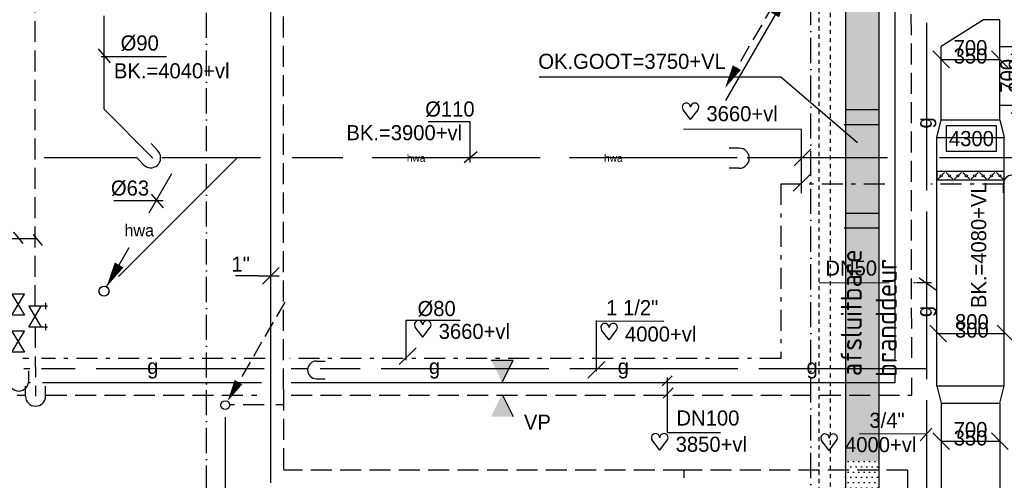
# Model space of a CAD drawing. Extents: x -41378 to 114803, y -24080 to 82188.
# Tile 50 of 137: x -2635 to 9098, y 45850 to 51345. Entities that reach past the tile are written whole.
import ezdxf
from ezdxf.enums import TextEntityAlignment as Align

# ---------------------------------------------------------------- set-up
doc = ezdxf.new("R2010")
doc.units = 0
doc.header["$LTSCALE"] = 50
for name, pattern in [('2322107', [2000, 1000, 1000]), ('2322108', [7, 5, -2]), ('2322109', [10, 5, -2, 1, -2]), ('2322122', [47, 40, -7]), ('2322134', [45, 40, -5]), ('DASHDOT', [9, 6, -1.5, 0, -1.5]), ('HIDDEN', [2, 1, -1]), ('LURETOUR', [6, 4, -2])]:
    doc.linetypes.add(name, pattern=pattern)
doc.layers.get('0').update_dxf_attribs({"linetype": 'CONTINUOUS'})
for name, color, linetype in [('AL$7----_STRAMIEN', 1, 'DASHDOT'), ('AL32----_BINNENKOZ', 7, 'CONTINUOUS'), ('BL$4----', 7, 'CONTINUOUS'), ('KABELGGOOT1', 8, 'CONTINUOUS'), ('WL521---', 4, 'CONTINUOUS'), ('WL531---', 4, 'CONTINUOUS'), ('WL541---', 4, 'CONTINUOUS'), ('WL561---', 4, 'CONTINUOUS'), ('WL561---_AANVOER', 4, 'CONTINUOUS'), ('WL561---_RETOUR', 4, 'CONTINUOUS'), ('WL570---', 3, 'CONTINUOUS'), ('WL570---_TOEVOER', 3, 'CONTINUOUS'), ('WM$1----', 1, 'CONTINUOUS'), ('WM521---', 1, 'CONTINUOUS'), ('WM541---', 1, 'CONTINUOUS'), ('WM561---', 1, 'CONTINUOUS'), ('WM5627--', 1, 'CONTINUOUS'), ('WM570---', 1, 'CONTINUOUS')]:
    doc.layers.add(name, color=color, linetype=linetype)
doc.layers.get('0').freeze()
doc.styles.add('BURO-018', font='BUROFONT.shx', dxfattribs={"height": 90})
doc.styles.get("Standard").update_dxf_attribs({"font": 'ISOCP'})
pattern_1 = [(0, (0, 200000), (31.75, 63.5), [0, -63.5])]

# ---------------------------------------------------------------- blocks, each defined once
blk = doc.blocks.new('LDV2108')
at = {"color": 0, "linetype": 'CONTINUOUS'}
for p, q in [((-0.25, -0.43), (-1.19, -2.06)), ((-1.56, -2.71), (-2.5, -4.33)), ((-2.87, -4.98), (-3.81, -6.6)), ((-4.19, -7.25), (-5.12, -8.88)), ((-5.5, -9.53), (-6.44, -11.15))]:
    blk.add_line(p, q, dxfattribs=at)
blk.add_lwpolyline([(-6.75, -11.69, 0, 1, 0), (-5.5, -9.53, 1, 1, 0)], format="xyseb", dxfattribs=at)
blk.add_circle((0, 0), 0.5, dxfattribs=at)
blk = doc.blocks.new('LDV4107')
at = {"color": 0, "linetype": 'CONTINUOUS'}
blk.add_line((-0.25, -0.43), (-6.75, -11.69), dxfattribs=at)
blk.add_lwpolyline([(-0.25, -0.43, 0, 1, 0), (-1.5, -2.6, 1, 1, 0)], format="xyseb", dxfattribs=at)
blk.add_circle((0, 0), 0.5, dxfattribs=at)
blk = doc.blocks.new('LU-2D-K-2BC')
at = {"color": 0, "linetype": 'CONTINUOUS'}
for p, q in [((-0.5, 350), (0.5, 350)), ((-0.5, -350), (0.5, -350))]:
    blk.add_line(p, q, dxfattribs=at)
blk = doc.blocks.new('*U92', base_point=(8502, 49313))
at = {"layer": 'WM570---', "linetype": 'CONTINUOUS'}
for p, q in [((8052, 49413), (8251, 49213)), ((8752, 49413), (8951, 49213)), ((8152, 49313), (8852, 49313))]:
    blk.add_line(p, q, dxfattribs=at)
at = {"layer": 'WM570---', "linetype": 'CONTINUOUS', "style": 'BURO-018'}
for s, p in [('700', (8502, 49363)), ('350', (8502, 49263))]:
    blk.add_text(s, height=180, dxfattribs=at).set_placement(p, align=Align.CENTER)
blk = doc.blocks.new('LU-ORND')
at = {"color": 0, "linetype": 'CONTINUOUS'}
for p, q in [((-3, 1.5), (-3, -1.5)), ((3, 1.5), (-3, 1.5)), ((3, -1.5), (3, 1.5)), ((-3, -1.5), (3, -1.5))]:
    blk.add_line(p, q, dxfattribs=at)
blk = doc.blocks.new('*U156', base_point=(9192, 50675))
at = {"layer": 'WM570---', "linetype": 'CONTINUOUS'}
for p, q in [((9292, 51125), (9092, 50925)), ((9192, 50325), (9192, 51025)), ((9292, 50425), (9092, 50225))]:
    blk.add_line(p, q, dxfattribs=at)
at = {"layer": 'WM570---', "linetype": 'CONTINUOUS', "style": 'BURO-018'}
for s, p in [('700', (9142, 50675)), ('350', (9242, 50675))]:
    blk.add_text(s, height=180, rotation=90, dxfattribs=at).set_placement(p, align=Align.CENTER)
blk = doc.blocks.new('LDV3108')
at = {"color": 0, "linetype": 'CONTINUOUS'}
for p, q in [((6.75, 11.69), (5.81, 10.07)), ((5.44, 9.42), (4.5, 7.79)), ((4.13, 7.14), (3.19, 5.52)), ((2.81, 4.87), (1.88, 3.25)), ((1.5, 2.6), (0.56, 0.97))]:
    blk.add_line(p, q, dxfattribs=at)
blk.add_lwpolyline([(0.25, 0.43, 0, 1, 0), (1.5, 2.6, 1, 1, 0)], format="xyseb", dxfattribs=at)
blk.add_circle((0, 0), 0.5, dxfattribs=at)
blk = doc.blocks.new('LDV3')
at = {"color": 0, "linetype": 'CONTINUOUS'}
for p, q in [((4.5, 7.794), (6.75, 11.691)), ((0.25, 0.433), (2.5, 4.33))]:
    blk.add_line(p, q, dxfattribs=at)
blk.add_lwpolyline([(0.25, 0.433, 0, 1, 0), (1.5, 2.598, 1, 1, 0)], format="xyseb", dxfattribs=at)
blk.add_circle((0, 0), 0.5, dxfattribs=at)
at = {"color": 0, "linetype": 'CONTINUOUS', "style": 'BURO-018'}
blk.add_attdef('LD_TEXT1', text='', height=1.8, dxfattribs=at).set_placement((3.5, 6.062), align=Align.MIDDLE)
blk = doc.blocks.new('*U245', base_point=(8695, 46315))
at = {"layer": 'WM570---', "linetype": 'CONTINUOUS'}
for p, q in [((8245, 46415), (8445, 46216)), ((8945, 46415), (9145, 46216)), ((8345, 46315), (9045, 46315))]:
    blk.add_line(p, q, dxfattribs=at)
at = {"layer": 'WM570---', "linetype": 'CONTINUOUS', "style": 'BURO-018'}
for s, p in [('700', (8695, 46365)), ('350', (8695, 46265))]:
    blk.add_text(s, height=180, dxfattribs=at).set_placement(p, align=Align.CENTER)
blk = doc.blocks.new('LU-2D-K-320')
at = {"color": 0, "linetype": 'CONTINUOUS'}
for p, q in [((-0.5, 400), (0.5, 400)), ((-0.5, -400), (0.5, -400))]:
    blk.add_line(p, q, dxfattribs=at)
blk = doc.blocks.new('*U246', base_point=(8711, 47795))
at = {"layer": 'WM570---', "linetype": 'CONTINUOUS'}
for p, q in [((8211, 47894), (8411, 47695)), ((9011, 47894), (9211, 47695)), ((8311, 47795), (9111, 47795))]:
    blk.add_line(p, q, dxfattribs=at)
at = {"layer": 'WM570---', "linetype": 'CONTINUOUS', "style": 'BURO-018'}
for s, p in [('800', (8711, 47845)), ('300', (8711, 47745))]:
    blk.add_text(s, height=180, dxfattribs=at).set_placement(p, align=Align.CENTER)
blk = doc.blocks.new('LU-2D-KLC-32064')
at = {"color": 0, "linetype": 'CONTINUOUS'}
for p, q in [((-50, 400), (-50, -400)), ((50, 400), (-50, 400)), ((-9, 359), (-41, 391)), ((50, -400), (50, 400)), ((-9, 241), (-41, 209)), ((9, 341), (41, 309)), ((9, 259), (41, 291)), ((-9, 159), (-41, 191)), ((9, 141), (41, 109)), ((-9, 41), (-41, 9)), ((9, 59), (41, 91)), ((-9, -41), (-41, -9)), ((9, -59), (41, -91)), ((9, -141), (41, -109)), ((-9, -159), (-41, -191)), ((-9, -241), (-41, -209)), ((9, -259), (41, -291)), ((9, -341), (41, -309)), ((-50, -400), (50, -400)), ((-9, -359), (-41, -391))]:
    blk.add_line(p, q, dxfattribs=at)
for centre in [(0, 350), (0, 250), (0, 150), (0, 50), (0, -50), (0, -150), (0, -250), (0, -350)]:
    blk.add_circle(centre, 12.5, dxfattribs=at)
blk = doc.blocks.new('*U284', base_point=(358, 48023))
at = {"color": 0, "linetype": 'CONTINUOUS'}
for p, q in [((458, 48123), (258, 47923)), ((208, 48023), (-62, 48023)), ((208, 48023), (458, 48023))]:
    blk.add_line(p, q, dxfattribs=at)
at = {"color": 0, "linetype": 'CONTINUOUS', "style": 'BURO-018'}
blk.add_text('1"', height=180, dxfattribs=at).set_placement((108, 48073), align=Align.RIGHT)
blk = doc.blocks.new('LDS')
at = {"color": 0, "linetype": 'CONTINUOUS'}
for p, q in [((0, 1), (1, 1)), ((0, -1), (1, -1))]:
    blk.add_line(p, q, dxfattribs=at)
blk.add_arc((0, 0), 1, 90, 270, dxfattribs=at)
blk = doc.blocks.new('HART')
at = {"color": 1}
for q in [(-39.7, 52.4), (39.7, 52.4)]:
    blk.add_line((0, 0), q, dxfattribs=at)
for centre, start, end in [((-22.1, 65.7), 0, 217.1867), ((22.1, 65.7), 322.8133, 180)]:
    blk.add_arc(centre, 22.1, start, end, dxfattribs=at)
blk = doc.blocks.new('2322134-8')
at = {"layer": 'WM541---', "color": 0, "linetype": '2322134', "style": 'BURO-018'}
for p in [(8171, 50114), (8171, 47864)]:
    blk.add_text('g', height=180, rotation=90, dxfattribs=at).set_placement(p, align=Align.MIDDLE)
for p in [(-1049, 47180), (2308, 47180), (4558, 47180), (6808, 47180)]:
    blk.add_text('g', height=180, dxfattribs=at).set_placement(p, align=Align.MIDDLE)
blk = doc.blocks.new('3048301')
at = {"color": 0, "linetype": 'CONTINUOUS'}
for p, q in [((-2.5, 1.5), (2.5, -1.5)), ((-2.5, -1.5), (-2.5, 1.5)), ((2.5, 1.5), (-2.5, -1.5)), ((2.5, -1.5), (2.5, 1.5))]:
    blk.add_line(p, q, dxfattribs=at)
at = {"color": 0, "linetype": 'CONTINUOUS', "style": 'BURO-018', "flags": 1}
blk.add_attdef('CV_MATCODE', (0, 0), '', height=1.8, dxfattribs=at)
blk = doc.blocks.new('2322122-2')
at = {"layer": 'WM521---', "color": 0, "style": 'BURO-018'}
for p in [(2089, 49696), (4439, 49696)]:
    blk.add_text('hwa', height=90, dxfattribs=at).set_placement(p, align=Align.MIDDLE)

msp = doc.modelspace()

# ---------------------------------------------------------------- hatches: boundary and pattern name
at = {"layer": 'KABELGGOOT1'}
h = msp.add_hatch(dxfattribs=at)
h.set_pattern_fill('DOTS', color=256, scale=40, style=0)
h.set_pattern_definition(pattern_1)
h.paths.add_polyline_path([(7604.7, 54430.1), (7204.8, 54430.1), (7204.8, 46079.6), (7604.7, 46079.6)])
h = msp.add_hatch(dxfattribs=at)
h.set_pattern_fill('DOTS', color=256, scale=40, style=0)
h.set_pattern_definition(pattern_1)
h.paths.add_polyline_path([(7604.8, 46101.7), (7205.1, 46101.7), (7205.3, 45337.3), (7604.8, 45337.3)])
at = {"layer": 'WL570---'}
h = msp.add_hatch(color=1, dxfattribs=at)
h.paths.add_polyline_path([(2982.4, 47282.8), (3113.2, 47018), (3113.2, 47282.8)])
h.paths.add_polyline_path([(3113.2, 47282.8), (3113.2, 47018), (3115.8, 47018), (3246.6, 47282.8)])
h = msp.add_hatch(color=1, dxfattribs=at)
h.paths.add_polyline_path([(2982.4, 46609.7), (3113.2, 46874.6), (3113.2, 46609.7)])
h.paths.add_polyline_path([(3113.2, 46609.7), (3113.2, 46874.6), (3115.8, 46874.6), (3246.6, 46609.7)])

# ---------------------------------------------------------------- linework, layer by layer
at = {"layer": 'AL$7----_STRAMIEN', "color": 1}
for p, q in [((-409, 10167.3), (-409, 80064.7)), ((6791, 10768.5), (6791, 80064.7))]:
    msp.add_line(p, q, dxfattribs=at)
at = {"layer": 'AL32----_BINNENKOZ', "color": 8, "linetype": 'HIDDEN'}
for p, q in [((6889.4, 51566.4), (6889.4, 45074.9)), ((7025.8, 45074.9), (7025.8, 51566.4))]:
    msp.add_line(p, q, dxfattribs=at)
at = {"layer": 'KABELGGOOT1'}
for p, q in [((7204.7, 68829.8, 3650), (7204.8, 45712.7, 3650)), ((7604.8, 39113.5, 3650), (7604.8, 52013.1, 3650)), ((-186.2, 46603.8), (-186.2, 43583.2))]:
    msp.add_line(p, q, dxfattribs=at)
at = {"layer": 'WL521---', "linetype": '2322122'}
for p, q in [((-1633.6, 56092.1), (-1633.6, 50279.3)), ((-1633.6, 50279.3), (-1048, 49693.8)), ((-1235.7, 49696.2), (-2344.9, 49696.2)), ((-45.2, 49696.2), (-1589.8, 48151.7)), ((233.6, 49696.2), (-941.8, 49696.2)), ((5916.4, 49696.2), (611.5, 49696.2)), ((7705.6, 49696.2), (6035, 49696.2)), ((10326.3, 49696.2), (8233.8, 49696.2))]:
    msp.add_line(p, q, dxfattribs=at)
at = {"layer": 'WL531---', "color": 1}
for p, q in [((6433.8, 50660.9), (3555.9, 50660.9)), ((7350, 49874.5), (6433.8, 50660.9)), ((6682.9, 50036.1), (5273.9, 50038.6)), ((6682.9, 49276.7), (6682.9, 50036.1))]:
    msp.add_line(p, q, dxfattribs=at)
at = {"layer": 'WL531---', "linetype": '2322109'}
for p, q in [((6436.1, 49384.2), (6436.1, 47303.4)), ((7673.3, 49384.2), (6436.1, 49384.2)), ((9089.2, 49384.2), (8223, 49384.2)), ((-2525.9, 47303.5), (-2596.3, 47303.5)), ((290.2, 47303.5), (-2375.1, 47303.5)), ((6436.1, 47303.4), (584.1, 47303.5))]:
    msp.add_line(p, q, dxfattribs=at)
at = {"layer": 'WL541---', "color": 3, "linetype": '2322134'}
for p, q in [((8171.1, 53555.4), (8171.1, 33172)), ((-2515.9, 47179.9), (-2586.2, 47179.9)), ((276.2, 47179.9), (-2375.1, 47179.9)), ((793.3, 47179.9), (598.1, 47179.9)), ((8171.1, 47179.9), (944.2, 47179.9))]:
    msp.add_line(p, q, dxfattribs=at)
at = {"layer": 'WL561---', "color": 2}
for p, q in [((-2527.6, 47928.6), (-2377.6, 47678.6)), ((-2302.6, 47928.6), (-2527.6, 47928.6)), ((-2527.6, 47678.6), (-2377.6, 47928.6)), ((-2327.6, 47966.1), (-2327.6, 47891.1)), ((-2302.6, 47678.6), (-2527.6, 47678.6)), ((-2327.6, 47716.1), (-2327.6, 47641.1))]:
    msp.add_line(p, q, dxfattribs=at)
at = {"layer": 'WL561---_AANVOER', "linetype": '2322107'}
for p, q in [((7795.5, 47298.4), (7795.5, 53880.1)), ((357.7, 46732.8), (357.7, 53176.1)), ((7795.5, 47014.3), (7795.5, 47115.2)), ((-2505.8, 47014.3), (-2525.9, 47014.3)), ((248.2, 47014.3), (-2365, 47014.3)), ((7795.5, 47014.3), (598.1, 47014.3)), ((357.7, 45821.1), (357.7, 46732.8))]:
    msp.add_line(p, q, dxfattribs=at)
at = {"layer": 'WL561---_RETOUR', "linetype": '2322108'}
for p, q in [((-2452.6, 47928.6), (-2452.6, 71703.2)), ((508, 46934), (508, 54146.7)), ((7994.4, 47309.1), (7987.2, 53626.6)), ((-2452.6, 47678.6), (-2445.9, 46854.1)), ((7994.9, 46864), (7994.6, 47072)), ((508, 46934), (508, 45971.4)), ((-7914.4, 46864), (-2576.2, 46864)), ((-2324.8, 46864), (192.3, 46864)), ((598.1, 46864), (7994.9, 46864)), ((276.2, 46752.2), (-125.8, 46752.2)), ((508, 46752.2), (416.2, 46752.2)), ((5283.5, 45971.4), (508, 45971.4)), ((7945.8, 45971.4), (5283.5, 45971.4)), ((5283.5, 45878.5), (5283.5, 45971.4)), ((7945.8, 45971.4), (7945.8, 39321.4))]:
    msp.add_line(p, q, dxfattribs=at)
at = {"layer": 'WL561---_RETOUR', "color": 1}
for p, q in [((-3540.1, 48734.9), (-2427.5, 48734.9)), ((-2708.7, 48808.2), (-2598.7, 48673.8)), ((-2476.4, 48783.8), (-2366.4, 48649.4))]:
    msp.add_line(p, q, dxfattribs=at)
at = {"layer": 'WL570---', "linetype": 'LURETOUR'}
msp.add_line((9043.3, 51344.9), (8848.5, 51344.9), dxfattribs=at)
at = {"layer": 'WL570---', "color": 1}
for p, q in [((2982.4, 47282.8), (3246.6, 47282.8)), ((3115.8, 47018), (3246.6, 47282.8)), ((3115.8, 46874.6), (3246.6, 46609.7))]:
    msp.add_line(p, q, dxfattribs=at)
at = {"layer": 'WL570---_TOEVOER', "linetype": 'CONTINUOUS'}
for p, q in [((8848.5, 51344.9), (8345, 51025.5)), ((9043.3, 51025.5), (9043.3, 51344.9))]:
    msp.add_line(p, q, dxfattribs=at)
at = {"layer": 'WM$1----'}
for p, q in [((-1698.9, 50995.9), (-1557.5, 50831)), ((-1663.9, 50904.2), (-885.9, 50904.2)), ((2232.6, 50130.4), (2727.7, 50130.4)), ((2727.7, 50130.4), (2727.7, 49639.4)), ((2661.6, 49639.4), (2815.8, 49771.6)), ((-1512.5, 49187.6), (-926.6, 49187.6)), ((-1068, 49265.3), (-926.5, 49100.4))]:
    msp.add_line(p, q, dxfattribs=at)
at = {"layer": 'WM541---'}
for p, q in [((5019.2, 46976.4), (5141.1, 47098.2)), ((5083, 46418.9), (5083, 47075)), ((5030.8, 46831.4), (5152.7, 46953.2))]:
    msp.add_line(p, q, dxfattribs=at)
at = {"layer": 'WM5627--', "color": 1}
for p, q in [((7204.3, 50274.4), (7606.6, 50274.4)), ((7189.4, 50095.7), (7606.6, 50095.7)), ((7204.3, 49038.5), (7606.6, 49038.5)), ((7189.4, 48859.8), (7606.6, 48859.8))]:
    msp.add_line(p, q, dxfattribs=at)
at = {"layer": 'WM570---', "color": 3}
for p, q in [((8295, 49939.6), (8345, 50148.3)), ((8345, 50148.3), (9045, 50148.3)), ((9045, 50148.3), (9095, 49939.6)), ((8295, 49939.6), (9095, 49939.6)), ((8295, 46977.8), (9095, 46977.8)), ((8295, 46977.8), (8345, 46769.1)), ((9045, 46769.1), (9095, 46977.8)), ((8345, 46769.1), (9045, 46769.1))]:
    msp.add_line(p, q, dxfattribs=at)
at = {"layer": 'WM570---', "linetype": 'CONTINUOUS'}
for p, q in [((6793.5, 49799.3), (6594.1, 49599.9)), ((6782.7, 49497.6), (6583.3, 49298.2)), ((8081.9, 48265.2), (8290.3, 48116.4)), ((6891.5, 48205.6), (7726.7, 48207.7)), ((8017.8, 48208.4), (8038.6, 48208.5)), ((8052, 48209), (8230.8, 48209.4)), ((1970.2, 47282.4), (1970.2, 47759.4)), ((1970.2, 47759.4), (2612, 47759.4)), ((4236.3, 47146.4), (4236.3, 47757.5)), ((4236.3, 47751.8), (5041.4, 47748.1)), ((2087.6, 47430.9), (1888.2, 47231.5)), ((4336, 47267.5), (4136.6, 47068.1)), ((5083, 46418.9), (5716.2, 46420)), ((7372.7, 46408.3), (8177.8, 46404.6))]:
    msp.add_line(p, q, dxfattribs=at)
at = {"layer": 'WM570---', "color": 1}
msp.add_line((8094.8, 46321.7), (8235.9, 46471), dxfattribs=at)

# ---------------------------------------------------------------- block references
at = {"layer": 'WL521---', "color": 2}
ref = msp.add_blockref('LDV3', (-1630.4, 48106.5), dxfattribs=dict(at, xscale=120, yscale=120, zscale=120))
ref.add_attrib('LD_TEXT1', 'hwa', dxfattribs={"layer": '0', "color": 1, "linetype": 'CONTINUOUS', "height": 144, "style": 'BURO-018'}).set_placement((-1210.4, 48834), align=Align.MIDDLE)
at = {"layer": 'WL531---', "color": 2}
for p, xscale, yscale, zscale, rotation in [((-1075.5, 49697.4), 120, 120, 120, 132.5243907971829), ((5938.3, 49692.2), 120, 120, 120, 180), ((9189.4, 49384.3), 105, 105, 105, 270), ((-2647, 47035), 120, 120, 120, 89.99999999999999), ((-2445.9, 46854.1), 120, 120, 120, 89.99999999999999)]:
    msp.add_blockref('LDS', p, dxfattribs=dict(at, xscale=xscale, yscale=yscale, zscale=zscale, rotation=rotation))
at = {"layer": 'WL531---', "color": 2, "xscale": 105, "yscale": 105, "zscale": 105}
msp.add_blockref('LDS', (900.2, 47166.8), dxfattribs=at)
at = {"layer": 'WL561---_AANVOER', "color": 2, "xscale": 112.5, "yscale": 112.5, "zscale": 112.5}
msp.add_blockref('LDV4107', (6534, 51694.6), dxfattribs=at)
at = {"layer": 'WL561---_AANVOER', "color": 2, "xscale": -50, "yscale": 50, "zscale": 50, "rotation": 89.99999999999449}
for p in [(-2652.9, 47945.8), (-2652.9, 47504.5)]:
    msp.add_blockref('3048301', p, dxfattribs=at)
at = {"layer": 'WL561---_RETOUR', "color": 2}
for name, p, xscale, yscale, zscale in [('LDV2108', (6529.4, 51845.1), 112.5, 112.5, 112.5), ('LDV3108', (-185.5, 46747.4), 105, 105, 105)]:
    msp.add_blockref(name, p, dxfattribs=dict(at, xscale=xscale, yscale=yscale, zscale=zscale))
at = {"layer": 'WL570---_TOEVOER', "linetype": 'CONTINUOUS'}
for name, p, xscale, rotation in [('LU-2D-K-2BC', (8695, 50587.8), 875.3268475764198, 90), ('LU-2D-K-320', (8695, 48455.1), 2969.049400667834, 90), ('LU-2D-K-2BC', (8695, 40105.3), 13324.02832386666, 270)]:
    msp.add_blockref(name, p, dxfattribs=dict(at, xscale=xscale, rotation=rotation))
at = {"layer": 'WL570---_TOEVOER', "linetype": 'CONTINUOUS', "xscale": 685.187455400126}
msp.add_blockref('LU-2D-K-2BC', (9391.5, 50675.2), dxfattribs=at)
at = {"layer": 'WL570---_TOEVOER', "linetype": 'CONTINUOUS', "rotation": 90}
msp.add_blockref('LU-2D-KLC-32064', (8695, 49482.4), dxfattribs=at)
at = {"layer": 'WM521---'}
msp.add_blockref('2322122-2', (0, 0), dxfattribs=at)
at = {"layer": 'WM541---', "linetype": '2322134'}
msp.add_blockref('2322134-8', (0, 0), dxfattribs=at)
at = {"layer": 'WM561---'}
msp.add_blockref('*U284', (357.7, 48288.4), dxfattribs=at)
at = {"layer": 'WM570---'}
for name, p in [('*U92', (8695, 50871.4)), ('*U156', (9280.9, 50675.2)), ('*U246', (8710.8, 47601.8)), ('*U245', (8695, 46315.4))]:
    msp.add_blockref(name, p, dxfattribs=at)
at = {"layer": 'WM570---', "xscale": 2.25, "yscale": 2.25, "zscale": 2.25}
for p in [(5358.8, 50153.3), (2168.4, 47557), (4388.7, 47524.7), (4992.3, 46210.3), (7010.7, 46206)]:
    msp.add_blockref('HART', p, dxfattribs=at)
at = {"layer": 'WM570---', "color": 1}
ref = msp.add_blockref('LU-ORND', (8706, 49926.7), dxfattribs=dict(at, xscale=100, yscale=100, zscale=100))
ref.add_attrib('LU_TEXT1', '4300', dxfattribs={"layer": '0', "color": 1, "linetype": 'CONTINUOUS', "height": 180, "style": 'BURO-018'}).set_placement((8706, 49926.7), align=Align.MIDDLE)

# ---------------------------------------------------------------- texts
at = {"layer": 'BL$4----', "color": 8}
for s, p in [('afsluitbare', (7399.2, 47092.7)), ('branddeur', (7815.8, 47082.4))]:
    msp.add_text(s, height=250, rotation=90, dxfattribs=at).set_placement(p)
at = {"layer": 'WL531---', "color": 1, "style": 'BURO-018'}
msp.add_text('OK.GOOT=3750+VL', height=180, dxfattribs=at).set_placement((3545.1, 50757.9))
msp.add_text('BK.=4080+VL', height=180, rotation=90, dxfattribs=at).set_placement((8882.3, 47904.8))
at = {"layer": 'WL570---', "color": 1, "style": 'BURO-018'}
msp.add_text('VP', height=180, dxfattribs=at).set_placement((3373.3, 46454.2))
at = {"layer": 'WM$1----', "color": 1, "style": 'BURO-018'}
for s, p in [('%%C90', (-1432.6, 50977.1)), ('%%C110', (2197, 50189.3)), ('%%C63', (-1548.1, 49246.5))]:
    msp.add_text(s, height=180, dxfattribs=at).set_placement(p)
at = {"layer": 'WM570---', "color": 1, "style": 'BURO-018'}
for s, p in [('BK.=4040+vl', (-1512.6, 50645.2)), ('3660+vl', (5548.2, 50133.2)), ('BK.=3900+vl', (1258.3, 49907)), ('3660+vl', (2357.8, 47536.9)), ('4000+vl', (4578.1, 47504.6)), ('3850+vl', (5181.7, 46190.2)), ('4000+vl', (7200.1, 46185.9))]:
    msp.add_text(s, height=180, dxfattribs=at).set_placement(p)
at = {"layer": 'WM570---', "linetype": 'CONTINUOUS', "style": 'BURO-018'}
for s, p in [('DN50', (6966, 48291.9)), ('%%c80', (2105.6, 47809.4)), ('1 1/2"', (4353.9, 47819.5)), ('DN100', (5191.5, 46503.4)), ('3/4"', (7490.4, 46475.9))]:
    msp.add_text(s, height=180, dxfattribs=at).set_placement(p)

doc.saveas('drawing.dxf')
